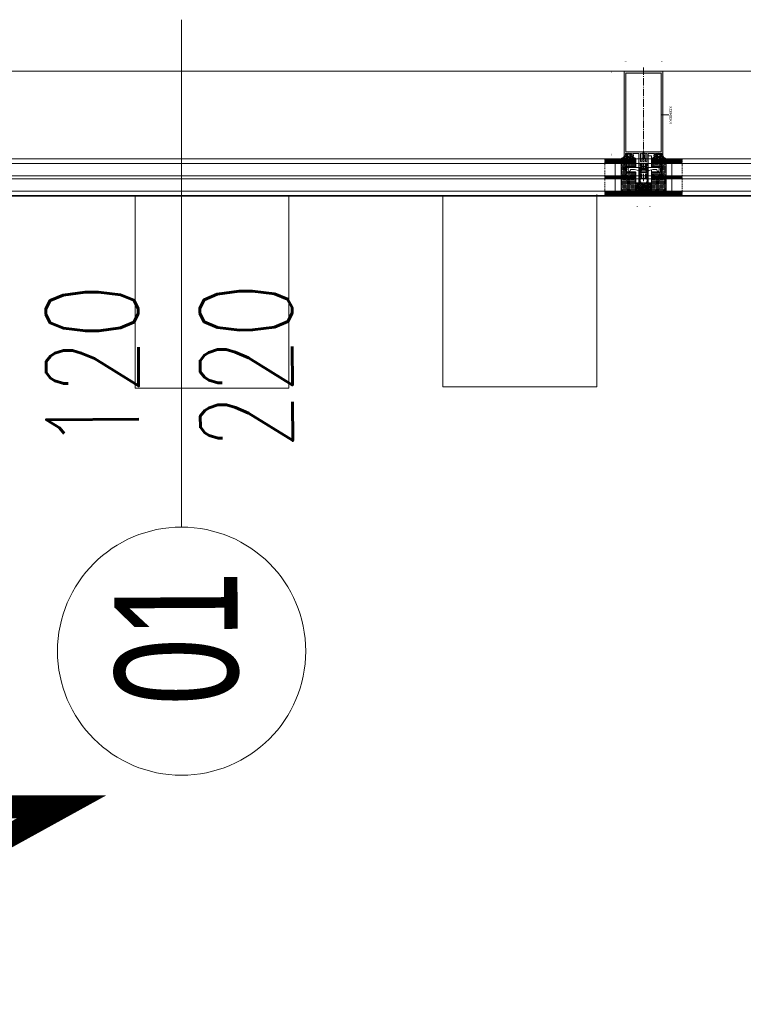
# Model space of a CAD drawing. Header units: inches. Extents: x 0 to 111471, y -105323 to 11070.
# Tile 179 of 256: x 44770 to 44864, y -27976 to -27848. Entities that reach past the tile are written whole.
import ezdxf
from ezdxf.enums import TextEntityAlignment as Align

# ---------------------------------------------------------------- set-up
doc = ezdxf.new("R2010")
doc.units = ezdxf.units.IN
doc.header["$MEASUREMENT"] = 0
for name, pattern in [('DIVIDE', [5.3, 2, -1, 0.15, -1, 0.15, -1]), ('gen3', [6.25, 4.75, -1.5]), ('GEN7', [13.75, 9.75, -1.5, 1, -1.5])]:
    doc.linetypes.add(name, pattern=pattern)
for name, color, linetype, lineweight in [('888 drzwi i okna', 4, 'Continuous', 0), ('888 opisy', 3, 'Continuous', 0), ('888 projektowane elementy', 6, 'Continuous', 13), ('888 sciany istniejące', 2, 'Continuous', 35), ('888 widok', 8, 'Continuous', 0), ('888 wymiary', 1, 'Continuous', 0), ('888 zieleń', 3, 'Continuous', 9), ('MB-inne', 8, 'Continuous', 9), ('MB-kreskowanie', 8, 'Continuous', 5), ('MB-opisy', 120, 'Continuous', 9), ('MB-osie', 4, 'GEN7', 5), ('MB-profile', 7, 'Continuous', 9), ('MB-szyby', 4, 'Continuous', 9), ('MB-urwania', 1, 'DIVIDE', 5), ('MB-uszczelki_tworzywa', 8, 'Continuous', 9), ('MB-wymiary', 145, 'Continuous', 9), ('Wymiary', 85, 'Continuous', 18)]:
    doc.layers.add(name, color=color, linetype=linetype, lineweight=lineweight)
doc.styles.add('ARIALCE', font='arial.ttf', dxfattribs={"width": 0.8})
doc.styles.get("Standard").update_dxf_attribs({"font": 'arial.ttf'})
doc.styles.add('TS 100_opisy', font='romans.shx', dxfattribs={"width": 0.7, "height": 16})
doc.styles.add('TS 100_wymiary', font='romans.shx', dxfattribs={"width": 0.7, "height": 16})
doc.dimstyles.new('Dim Style 100', dxfattribs={"dimtxt": 16, "dimasz": 12, "dimexe": 12, "dimexo": 2, "dimgap": 10, "dimtad": 1, "dimdec": 0, "dimzin": 9, "dimtxsty": 'TS 100_wymiary', "dimblk": 'ARCHTICK', "dimcen": 2.5, "dimdle": 12, "dimclrd": 256, "dimclrt": 2, "dimadec": 0, "dimazin": 2, "dimtfac": 1, "dimtdec": 0, "dimtix": 1, "dimtmove": 2, "dimatfit": 3, "dimfxl": 0, "dimlwd": -1, "dimarcsym": 0})
doc.dimstyles.new('MB_KDA_2.5', dxfattribs={"dimtxt": 2.5, "dimasz": 2.5, "dimexe": 1, "dimexo": 1, "dimgap": 1, "dimtad": 1, "dimdec": 1, "dimdsep": 46, "dimtxsty": 'Standard', "dimcen": 0, "dimclrd": 256, "dimclre": 256, "dimclrt": 2, "dimadec": 0, "dimazin": 2, "dimtp": 0.1, "dimtm": 0.1, "dimtfac": 0.71, "dimtdec": 1, "dimtmove": 0, "dimatfit": 3, "dimfxl": 0, "dimtzin": 0, "dimlwd": -1, "dimlwe": -1, "dimarcsym": 0})
pattern_1 = [(315, (-204.003, -193.6241), (1.3470384, -3e-16), [0.9525, -0.9525])]
pattern_2 = [(0.033944, (-4153.1781, -852.2568), (0.23784281, 0.47639099), [0, -0.47625])]
pattern_3 = [(45, (-204.003, 93.6241), (1.3470384, -2e-16), [0.9525, -0.9525])]

# ---------------------------------------------------------------- blocks, each defined once
blk = doc.blocks.new('K430492X')
at = {"layer": 'MB-kreskowanie'}
h = blk.add_hatch(color=0, dxfattribs=at)
h.paths.add_polyline_path([(-109.2, 25), (-109.5, 24.7), (-109.5, 22.5), (-109, 22), (-108.5, 22), (-108.5, 23.5), (-106.5, 23.5), (-106.5, 19.7), (-106.3, 19.5), (-106.5, 19.2), (-106.5, 15.5), (-108.5, 15.5), (-108.5, 17), (-109, 17), (-109.5, 16.5), (-109.5, 13), (-108.5, 13), (-108.5, 14), (-106.5, 14), (-106.5, 6.5), (-107, 6), (-124.2, 6), (-124.5, 5.7), (-124.5, 4), (-124, 3.5), (-123, 3.5), (-123, 4.5), (-121, 4.5), (-120.5, 4), (-120.5, 2.7), (-118.9, 0), (-120.5, -2.8), (-120.5, -4), (-121, -4.5), (-123, -4.5), (-123, -3.5), (-124, -3.5), (-124.5, -4), (-124.5, -5.7), (-124.2, -6), (-107, -6), (-106.5, -6.5), (-106.5, -14), (-108.5, -14), (-108.5, -13), (-109.5, -13), (-109.5, -16.5), (-109, -17), (-108.5, -17), (-108.5, -15.5), (-106.5, -15.5), (-106.5, -19.2), (-106.3, -19.5), (-106.5, -19.7), (-106.5, -23.5), (-108.5, -23.5), (-108.5, -22), (-109, -22), (-109.5, -22.5), (-109.5, -24.7), (-109.2, -25), (-0.5, -25, 0.413925), (0, -24.5), (0, 24.5, 0.413925), (-0.5, 25)])
h.paths.add_polyline_path([(-3, 22.9), (-2.5, 22.4), (-2.5, -22.4), (-3, -22.9), (-104, -22.9), (-104.5, -22.4), (-104.5, 22.4), (-104, 22.9)], flags=16)
h.paths.add_polyline_path([(-106.4, 3.6), (-105.5, 0), (-106.4, -3.6), (-106.9, -4), (-116.9, -4), (-117.3, -3.2), (-115.9, -0.8), (-115.9, 0.8), (-117.3, 3.2), (-116.9, 4), (-106.9, 4)], flags=16)
at = {"layer": 'MB-profile'}
blk.add_lwpolyline([(-0.5, -25), (-109.2, -25), (-109.5, -24.7), (-109.5, -22.5), (-109, -22), (-108.5, -22), (-108.5, -23.5), (-106.5, -23.5), (-106.5, -19.7), (-106.3, -19.5), (-106.5, -19.2), (-106.5, -15.5), (-108.5, -15.5), (-108.5, -17), (-109, -17), (-109.5, -16.5), (-109.5, -13), (-108.5, -13), (-108.5, -14), (-106.5, -14), (-106.5, -6.5), (-107, -6), (-124.2, -6), (-124.5, -5.7), (-124.5, -4), (-124, -3.5), (-123, -3.5), (-123, -4.5), (-121, -4.5), (-120.5, -4), (-120.5, -2.8), (-118.9, 0), (-120.5, 2.7), (-120.5, 4), (-121, 4.5), (-123, 4.5), (-123, 3.5), (-124, 3.5), (-124.5, 4), (-124.5, 5.7), (-124.2, 6), (-107, 6), (-106.5, 6.5), (-106.5, 14), (-108.5, 14), (-108.5, 13), (-109.5, 13), (-109.5, 16.5), (-109, 17), (-108.5, 17), (-108.5, 15.5), (-106.5, 15.5), (-106.5, 19.2), (-106.3, 19.5), (-106.5, 19.7), (-106.5, 23.5), (-108.5, 23.5), (-108.5, 22), (-109, 22), (-109.5, 22.5), (-109.5, 24.7), (-109.2, 25), (-0.5, 25, -0.414502), (0, 24.5), (0, -24.5, -0.414502)], format="xyb", close=True, dxfattribs=at)
for points in [[(-3, -22.9), (-104, -22.9), (-104.5, -22.4), (-104.5, 22.4), (-104, 22.9), (-3, 22.9), (-2.5, 22.4), (-2.5, -22.4)], [(-106.4, -3.6), (-106.9, -4), (-116.9, -4), (-117.3, -3.2), (-115.9, -0.8), (-115.9, 0.8), (-117.3, 3.2), (-116.9, 4), (-106.9, 4), (-106.4, 3.6), (-105.5, 0)]]:
    blk.add_lwpolyline(points, close=True, dxfattribs=at)
blk = doc.blocks.new('*D597')
at = {"layer": 'Defpoints', "color": 0, "ltscale": 0.01}
for p in [(52, -74.7), (161.5, -74.5), (52, -92)]:
    blk.add_point(p, dxfattribs=at)
at = {"layer": 'MB-wymiary'}
for p, q in [((52, -75.7), (52, -93)), ((161.5, -75.5), (161.5, -93)), ((159, -92), (54.5, -92))]:
    blk.add_line(p, q, dxfattribs=at)
at = {"layer": 'MB-wymiary', "ltscale": 0.01}
for points in [[(54.5, -91.6), (54.5, -92.4), (52, -92)], [(159, -92.4), (159, -91.6), (161.5, -92)]]:
    blk.add_solid(points, dxfattribs=at)
at = {"layer": 'MB-wymiary', "color": 2, "ltscale": 0.01, "insert": (106.8, -89.7), "char_height": 2.5, "attachment_point": 5}
blk.add_mtext('110', dxfattribs=at)
blk = doc.blocks.new('*D598')
at = {"layer": 'Defpoints', "color": 0, "ltscale": 0.01}
for p in [(147.1, -25), (173.9, -25), (147.1, -75)]:
    blk.add_point(p, dxfattribs=at)
at = {"layer": 'MB-wymiary'}
for p, q in [((148.1, -25), (174.9, -25)), ((173.9, -72.5), (173.9, -27.5)), ((148.1, -75), (174.9, -75))]:
    blk.add_line(p, q, dxfattribs=at)
at = {"layer": 'MB-wymiary', "ltscale": 0.01}
for points in [[(174.3, -27.5), (173.5, -27.5), (173.9, -25)], [(173.5, -72.5), (174.3, -72.5), (173.9, -75)]]:
    blk.add_solid(points, dxfattribs=at)
at = {"layer": 'MB-wymiary', "color": 2, "ltscale": 0.01, "insert": (171.7, -50), "char_height": 2.5, "attachment_point": 5, "rotation": 90}
blk.add_mtext('50', dxfattribs=at)
blk = doc.blocks.new('120900')
at = {"layer": 'MB-kreskowanie'}
h = blk.add_hatch(dxfattribs=at)
h.set_pattern_fill('DOTS', color=256, scale=0.3, angle=90.0339, style=0)
h.set_pattern_definition([(90.033944, (778.75693, -4206.1781), (-0.47639099, 0.23784281), [0, -0.47625])])
h.paths.add_polyline_path([(-6.2, 1.7, -0.244698), (-6, 1.8), (-5.6, 1.8, -0.117863), (-5.4, 1.8, 0.255673), (-2.6, 1.8, -0.117863), (-2.4, 1.8), (-2, 1.8, -0.244698), (-1.8, 1.7), (-1, 0.6, -0.520567), (-1.1, 0.3), (-1.5, 0.2), (-1.5, -1), (-2.5, -1), (-2.5, 0.7, 0.496188), (-2.8, 0.9, -0.136548), (-5.2, 0.9, 0.502247), (-5.5, 0.7), (-5.5, -1), (-6.5, -1), (-6.5, 0.2), (-6.9, 0.3, -0.520567), (-7, 0.6)])
h.paths.add_polyline_path([(-9.5, -1.3, -0.414214), (-9.2, -1), (-7.3, -1, -0.267949), (-7.1, -1.2, 0.767327), (-6.5, -1), (-5.5, -1), (-5.5, -1.3, 0.414214), (-5.3, -1.5), (-2.7, -1.5, 0.414214), (-2.5, -1.3), (-2.5, -1), (-1.5, -1, 0.767327), (-0.9, -1.2, -0.267949), (-0.7, -1), (1.2, -1, -0.414214), (1.5, -1.3, 0.218991), (4.8, -4.2, -0.885567), (4.5, -5, -0.160479), (1, -3.3, 0.21435), (0.2, -3), (-1.4, -3, 0.674934), (-1.6, -3.5, 0.163474), (0.2, -4.4, -1), (0.2, -5, -0.19206), (-3.5, -3.2, 0.293178), (-4, -3, 0.293178), (-4.5, -3.2, -0.19206), (-8.2, -5, -1), (-8.2, -4.4, 0.163474), (-6.4, -3.5, 0.674934), (-6.6, -3), (-8.2, -3, 0.214349), (-9, -3.3, -0.160479), (-12.5, -5, -0.885567), (-12.8, -4.2, 0.226961)])
at = {"layer": 'MB-uszczelki_tworzywa'}
for points in [[(1.5, -1.3, 0.218991), (4.8, -4.2, -0.885567), (4.5, -5, -0.160479), (1, -3.3, 0.21435), (0.2, -3), (-1.4, -3, 0.677436), (-1.6, -3.5, 0.163474), (0.2, -4.4, -1), (0.2, -5, -0.19206), (-3.5, -3.2, 0.293178), (-4, -3, 0.293178), (-4.5, -3.2, -0.19206), (-8.2, -5, -1), (-8.2, -4.4, 0.163474), (-6.4, -3.5, 0.677436), (-6.6, -3), (-8.2, -3, 0.21435), (-9, -3.3, -0.160479), (-12.5, -5, -0.885567), (-12.8, -4.2, 0.226961), (-9.5, -1.3, -0.414214), (-9.2, -1), (-7.3, -1, -0.267949), (-7.1, -1.2, 0.767327), (-6.5, -1), (-6.5, 0.2), (-6.9, 0.3, -0.520567), (-7, 0.6), (-6.2, 1.7, -0.244698), (-6, 1.8), (-5.6, 1.8, -0.117863), (-5.4, 1.8, 0.255673), (-2.6, 1.8, -0.117863), (-2.4, 1.8), (-2, 1.8, -0.244698), (-1.8, 1.7), (-1, 0.6, -0.520567), (-1.1, 0.3), (-1.5, 0.2), (-1.5, -1, 0.767327), (-0.9, -1.2, -0.267949), (-0.7, -1), (1.2, -1, -0.414214)], [(-2.5, -1.3), (-2.5, 0.7, 0.490314), (-2.7, 0.9, -0.137178), (-5.2, 0.9, 0.490314), (-5.5, 0.7), (-5.5, -1.3, 0.414214), (-5.3, -1.5), (-2.7, -1.5, 0.414214)]]:
    blk.add_lwpolyline(points, format="xyb", close=True, dxfattribs=at)
blk = doc.blocks.new('*D599')
at = {"layer": 'Defpoints', "color": 0, "ltscale": 0.01}
for p in [(2.1, -40), (-13.3, -60), (2, -60)]:
    blk.add_point(p, dxfattribs=at)
at = {"layer": 'MB-wymiary'}
for p, q in [((1.1, -40), (-14.3, -40)), ((-13.3, -42.5), (-13.3, -57.5)), ((1, -60), (-14.3, -60))]:
    blk.add_line(p, q, dxfattribs=at)
at = {"layer": 'MB-wymiary', "ltscale": 0.01}
for points in [[(-12.9, -42.5), (-13.8, -42.5), (-13.3, -40)], [(-13.8, -57.5), (-12.9, -57.5), (-13.3, -60)]]:
    blk.add_solid(points, dxfattribs=at)
at = {"layer": 'MB-wymiary', "color": 2, "ltscale": 0.01, "insert": (-15.6, -50), "char_height": 2.5, "attachment_point": 5, "rotation": 90}
blk.add_mtext('20', dxfattribs=at)
blk = doc.blocks.new('_ArchTick')
at = {"layer": 'Wymiary', "color": 0, "const_width": 0.15}
blk.add_lwpolyline([(-0.5, -0.5), (0.5, 0.5)], dxfattribs=at)
blk = doc.blocks.new('*D705')
at = {"layer": '888 wymiary', "color": 0, "lineweight": -2, "ltscale": 0.01}
for p, q in [((44730.71, -28131.52), (44730.71, -28163.52)), ((44850.71, -28131.52), (44850.71, -28163.52))]:
    blk.add_line(p, q, dxfattribs=at)
at = {"layer": '888 wymiary', "ltscale": 0.01}
blk.add_line((44718.71, -28151.52), (44862.71, -28151.52), dxfattribs=at)
at = {"layer": 'Defpoints', "color": 0}
for p in [(44730.71, -27864.86), (44850.71, -27864.86), (44850.71, -28151.52)]:
    blk.add_point(p, dxfattribs=at)
at = {"layer": '888 wymiary', "linetype": 'ByBlock', "xscale": 12, "yscale": 12, "zscale": 12, "rotation": 180}
blk.add_blockref('_ArchTick', (44730.71, -28151.52), dxfattribs=at)
at = {"layer": '888 wymiary', "linetype": 'ByBlock', "xscale": 12, "yscale": 12, "zscale": 12}
blk.add_blockref('_ArchTick', (44850.71, -28151.52), dxfattribs=at)
at = {"layer": '888 wymiary', "color": 2, "ltscale": 0.01, "insert": (44790.71, -28133.52), "char_height": 16, "attachment_point": 5, "style": 'TS 100_wymiary'}
blk.add_mtext('120', dxfattribs=at)
blk = doc.blocks.new('*D706')
at = {"layer": '888 wymiary', "color": 0, "lineweight": -2, "ltscale": 0.01}
for p, q in [((44850.71, -28131.52), (44850.71, -28163.52)), ((44970.71, -28131.52), (44970.71, -28163.52))]:
    blk.add_line(p, q, dxfattribs=at)
at = {"layer": '888 wymiary', "ltscale": 0.01}
blk.add_line((44838.71, -28151.52), (44982.71, -28151.52), dxfattribs=at)
at = {"layer": 'Defpoints', "color": 0}
for p in [(44850.71, -27864.86), (44970.71, -27864.86), (44970.71, -28151.52)]:
    blk.add_point(p, dxfattribs=at)
at = {"layer": '888 wymiary', "linetype": 'ByBlock', "xscale": 12, "yscale": 12, "zscale": 12, "rotation": 180}
blk.add_blockref('_ArchTick', (44850.71, -28151.52), dxfattribs=at)
at = {"layer": '888 wymiary', "linetype": 'ByBlock', "xscale": 12, "yscale": 12, "zscale": 12}
blk.add_blockref('_ArchTick', (44970.71, -28151.52), dxfattribs=at)
at = {"layer": '888 wymiary', "color": 2, "ltscale": 0.01, "insert": (44910.71, -28133.52), "char_height": 16, "attachment_point": 5, "style": 'TS 100_wymiary'}
blk.add_mtext('120', dxfattribs=at)
blk = doc.blocks.new('*D708')
at = {"layer": '888 wymiary', "color": 0, "lineweight": -2, "ltscale": 0.01}
for p, q in [((43418.64, -28259.85), (43418.64, -28291.85)), ((45099.62, -28259.85), (45099.62, -28291.85))]:
    blk.add_line(p, q, dxfattribs=at)
at = {"layer": '888 wymiary', "ltscale": 0.01}
blk.add_line((43406.64, -28279.85), (45111.62, -28279.85), dxfattribs=at)
at = {"layer": 'Defpoints', "color": 0}
for p in [(43418.64, -27872.28), (45099.62, -27871.92), (45099.62, -28279.85)]:
    blk.add_point(p, dxfattribs=at)
at = {"layer": '888 wymiary', "linetype": 'ByBlock', "xscale": 12, "yscale": 12, "zscale": 12, "rotation": 180}
blk.add_blockref('_ArchTick', (43418.64, -28279.85), dxfattribs=at)
at = {"layer": '888 wymiary', "linetype": 'ByBlock', "xscale": 12, "yscale": 12, "zscale": 12}
blk.add_blockref('_ArchTick', (45099.62, -28279.85), dxfattribs=at)
at = {"layer": '888 wymiary', "color": 2, "ltscale": 0.01, "insert": (44259.13, -28261.85), "char_height": 16, "attachment_point": 5, "style": 'TS 100_wymiary'}
blk.add_mtext('1681', dxfattribs=at)
blk = doc.blocks.new('*D802')
at = {"layer": '888 wymiary', "color": 0, "lineweight": -2, "ltscale": 0.01}
for p, q in [((44864.62, -28220.23), (44864.62, -28252.23)), ((44884.62, -28220.23), (44884.62, -28252.23))]:
    blk.add_line(p, q, dxfattribs=at)
at = {"layer": '888 wymiary', "ltscale": 0.01}
blk.add_line((44896.62, -28240.23), (44852.62, -28240.23), dxfattribs=at)
at = {"layer": 'Defpoints', "color": 0}
for p in [(44864.62, -27871.92), (44884.62, -27871.92), (44864.62, -28240.23)]:
    blk.add_point(p, dxfattribs=at)
at = {"layer": '888 wymiary', "linetype": 'ByBlock', "xscale": 12, "yscale": 12, "zscale": 12, "rotation": 180}
blk.add_blockref('_ArchTick', (44864.62, -28240.23), dxfattribs=at)
at = {"layer": '888 wymiary', "linetype": 'ByBlock', "xscale": 12, "yscale": 12, "zscale": 12}
blk.add_blockref('_ArchTick', (44884.62, -28240.23), dxfattribs=at)
at = {"layer": '888 wymiary', "color": 2, "ltscale": 0.01, "insert": (44876.1, -28222.23), "char_height": 16, "attachment_point": 5, "style": 'TS 100_wymiary'}
blk.add_mtext('20', dxfattribs=at)
blk = doc.blocks.new('*D803')
at = {"layer": '888 wymiary', "color": 0, "lineweight": -2, "ltscale": 0.01}
for p, q in [((44844.62, -28220.23), (44844.62, -28252.23)), ((44864.62, -28220.23), (44864.62, -28252.23))]:
    blk.add_line(p, q, dxfattribs=at)
at = {"layer": '888 wymiary', "ltscale": 0.01}
blk.add_line((44876.62, -28240.23), (44832.62, -28240.23), dxfattribs=at)
at = {"layer": 'Defpoints', "color": 0}
for p in [(44844.62, -27871.92), (44864.62, -27871.92), (44844.62, -28240.23)]:
    blk.add_point(p, dxfattribs=at)
at = {"layer": '888 wymiary', "linetype": 'ByBlock', "xscale": 12, "yscale": 12, "zscale": 12, "rotation": 180}
blk.add_blockref('_ArchTick', (44844.62, -28240.23), dxfattribs=at)
at = {"layer": '888 wymiary', "linetype": 'ByBlock', "xscale": 12, "yscale": 12, "zscale": 12}
blk.add_blockref('_ArchTick', (44864.62, -28240.23), dxfattribs=at)
at = {"layer": '888 wymiary', "color": 2, "ltscale": 0.01, "insert": (44855.82, -28222.23), "char_height": 16, "attachment_point": 5, "style": 'TS 100_wymiary'}
blk.add_mtext('20', dxfattribs=at)
blk = doc.blocks.new('*D804')
at = {"layer": '888 wymiary', "color": 0, "lineweight": -2, "ltscale": 0.01}
for p, q in [((44824.62, -28220.23), (44824.62, -28252.23)), ((44844.62, -28220.23), (44844.62, -28252.23))]:
    blk.add_line(p, q, dxfattribs=at)
at = {"layer": '888 wymiary', "ltscale": 0.01}
blk.add_line((44856.62, -28240.23), (44812.62, -28240.23), dxfattribs=at)
at = {"layer": 'Defpoints', "color": 0}
for p in [(44824.62, -27871.92), (44844.62, -27871.92), (44824.62, -28240.23)]:
    blk.add_point(p, dxfattribs=at)
at = {"layer": '888 wymiary', "linetype": 'ByBlock', "xscale": 12, "yscale": 12, "zscale": 12, "rotation": 180}
blk.add_blockref('_ArchTick', (44824.62, -28240.23), dxfattribs=at)
at = {"layer": '888 wymiary', "linetype": 'ByBlock', "xscale": 12, "yscale": 12, "zscale": 12}
blk.add_blockref('_ArchTick', (44844.62, -28240.23), dxfattribs=at)
at = {"layer": '888 wymiary', "color": 2, "ltscale": 0.01, "insert": (44836.08, -28222.23), "char_height": 16, "attachment_point": 5, "style": 'TS 100_wymiary'}
blk.add_mtext('20', dxfattribs=at)
blk = doc.blocks.new('*D805')
at = {"layer": '888 wymiary', "color": 0, "lineweight": -2, "ltscale": 0.01}
for p, q in [((44804.62, -28220.23), (44804.62, -28252.23)), ((44824.62, -28220.23), (44824.62, -28252.23))]:
    blk.add_line(p, q, dxfattribs=at)
at = {"layer": '888 wymiary', "ltscale": 0.01}
blk.add_line((44836.62, -28240.23), (44792.62, -28240.23), dxfattribs=at)
at = {"layer": 'Defpoints', "color": 0}
for p in [(44804.62, -27871.92), (44824.62, -27871.92), (44804.62, -28240.23)]:
    blk.add_point(p, dxfattribs=at)
at = {"layer": '888 wymiary', "linetype": 'ByBlock', "xscale": 12, "yscale": 12, "zscale": 12, "rotation": 180}
blk.add_blockref('_ArchTick', (44804.62, -28240.23), dxfattribs=at)
at = {"layer": '888 wymiary', "linetype": 'ByBlock', "xscale": 12, "yscale": 12, "zscale": 12}
blk.add_blockref('_ArchTick', (44824.62, -28240.23), dxfattribs=at)
at = {"layer": '888 wymiary', "color": 2, "ltscale": 0.01, "insert": (44816.31, -28222.23), "char_height": 16, "attachment_point": 5, "style": 'TS 100_wymiary'}
blk.add_mtext('20', dxfattribs=at)
blk = doc.blocks.new('*D806')
at = {"layer": '888 wymiary', "color": 0, "lineweight": -2, "ltscale": 0.01}
for p, q in [((44784.62, -28220.23), (44784.62, -28252.23)), ((44804.62, -28220.23), (44804.62, -28252.23))]:
    blk.add_line(p, q, dxfattribs=at)
at = {"layer": '888 wymiary', "ltscale": 0.01}
for p, q in [((44816.62, -28240.23), (44772.62, -28240.23)), ((44784.62, -28240.23), (44772.62, -28240.23)), ((44804.62, -28240.23), (44816.62, -28240.23))]:
    blk.add_line(p, q, dxfattribs=at)
at = {"layer": 'Defpoints', "color": 0}
for p in [(44784.62, -27870.57), (44804.62, -27871.92), (44784.62, -28240.23)]:
    blk.add_point(p, dxfattribs=at)
at = {"layer": '888 wymiary', "linetype": 'ByBlock', "xscale": 12, "yscale": 12, "zscale": 12}
blk.add_blockref('_ArchTick', (44784.62, -28240.23), dxfattribs=at)
at = {"layer": '888 wymiary', "linetype": 'ByBlock', "xscale": 12, "yscale": 12, "zscale": 12, "rotation": 180}
blk.add_blockref('_ArchTick', (44804.62, -28240.23), dxfattribs=at)
at = {"layer": '888 wymiary', "color": 2, "ltscale": 0.01, "insert": (44795.85, -28222.23), "char_height": 16, "attachment_point": 5, "style": 'TS 100_wymiary'}
blk.add_mtext('20', dxfattribs=at)
blk = doc.blocks.new('*D807')
at = {"layer": '888 wymiary', "color": 0, "lineweight": -2, "ltscale": 0.01}
for p, q in [((44744.62, -28220.23), (44744.62, -28252.23)), ((44784.62, -28220.23), (44784.62, -28252.23))]:
    blk.add_line(p, q, dxfattribs=at)
at = {"layer": '888 wymiary', "ltscale": 0.01}
blk.add_line((44796.62, -28240.23), (44732.62, -28240.23), dxfattribs=at)
at = {"layer": 'Defpoints', "color": 0}
for p in [(44784.62, -27870.57), (44744.62, -27871.92), (44744.62, -28240.23)]:
    blk.add_point(p, dxfattribs=at)
at = {"layer": '888 wymiary', "linetype": 'ByBlock', "xscale": 12, "yscale": 12, "zscale": 12, "rotation": 180}
blk.add_blockref('_ArchTick', (44744.62, -28240.23), dxfattribs=at)
at = {"layer": '888 wymiary', "linetype": 'ByBlock', "xscale": 12, "yscale": 12, "zscale": 12}
blk.add_blockref('_ArchTick', (44784.62, -28240.23), dxfattribs=at)
at = {"layer": '888 wymiary', "color": 2, "ltscale": 0.01, "insert": (44764.62, -28222.23), "char_height": 16, "attachment_point": 5, "style": 'TS 100_wymiary'}
blk.add_mtext('40', dxfattribs=at)
blk = doc.blocks.new('G$C0AADE25E')
at = {"layer": 'MB-kreskowanie'}
h = blk.add_hatch(dxfattribs=at)
h.set_pattern_fill('DASH', color=256, scale=0.3, angle=315, style=0)
h.set_pattern_definition([(135, (-89.4117, -467.5632), (-3e-17, 1.3470384), [0.9525, -0.9525])])
h.paths.add_polyline_path([(22, -20.8), (6, -20.8), (6, -40), (22, -40)])
h = blk.add_hatch(dxfattribs=at)
h.set_pattern_fill('DASH', color=256, scale=0.3, angle=315, style=0)
h.set_pattern_definition(pattern_1)
h.paths.add_polyline_path([(26, -20.8), (26, -26.8), (42, -26.8), (42, -20.8)])
h = blk.add_hatch(dxfattribs=at)
h.set_pattern_fill('DOTS', color=256, scale=0.3, angle=0.0339, style=0)
h.set_pattern_definition(pattern_2)
h.paths.add_polyline_path([(54.7, -32.7, 0.244698), (54.8, -32.5), (54.8, -32.1, 0.117863), (54.8, -31.9, -0.255673), (54.8, -29.1, 0.117863), (54.8, -28.9), (54.8, -28.5, 0.244698), (54.7, -28.3), (53.6, -27.5, 0.520567), (53.3, -27.6), (53.2, -28), (52, -28), (52, -29), (53.7, -29, -0.496188), (53.9, -29.3, 0.136548), (53.9, -31.7, -0.502247), (53.7, -32), (52, -32), (52, -33), (53.2, -33), (53.3, -33.4, 0.520567), (53.6, -33.5)])
h.paths.add_polyline_path([(51.7, -36, 0.414214), (52, -35.7), (52, -33.8, 0.267949), (51.8, -33.6, -0.767327), (52, -33), (52, -32), (51.7, -32, -0.414214), (51.5, -31.8), (51.5, -29.2, -0.414214), (51.7, -29), (52, -29), (52, -28, -0.767327), (51.8, -27.4, 0.267949), (52, -27.2), (52, -25.3, 0.414214), (51.7, -25, -0.218991), (48.8, -21.7, 0.885567), (48, -22, 0.160479), (49.7, -25.5, -0.21435), (50, -26.3), (50, -27.9, -0.674934), (49.5, -28.1, -0.163474), (48.6, -26.3, 1), (48, -26.3, 0.19206), (49.8, -30, -0.293178), (50, -30.5, -0.293178), (49.8, -31, 0.19206), (48, -34.7, 1), (48.6, -34.7, -0.163474), (49.5, -32.9, -0.674934), (50, -33.1), (50, -34.7, -0.214349), (49.7, -35.5, 0.160479), (48, -39, 0.885567), (48.8, -39.3, -0.226961)])
h = blk.add_hatch(dxfattribs=at)
h.set_pattern_fill('DASH', color=256, scale=0.3, angle=315, style=0)
h.set_pattern_definition(pattern_1)
h.paths.add_polyline_path([(38.2, -40), (40, -40), (42, -40), (42, -26.8), (36.2, -26.8, -0.414214), (38.2, -28.8)])
h.paths.add_polyline_path([(26, -40), (29.8, -40), (29.8, -28.8, -0.414214), (31.8, -26.8), (26, -26.8)])
h = blk.add_hatch(dxfattribs=at)
h.set_pattern_fill('HEX', color=256, scale=0.2, angle=135, style=0)
h.set_pattern_definition([(135, (-103.4117, 367.5632), (-0.7777128, -0.7777128), [0.635, -1.27]), (255, (-103.4117, 367.5632), (1.0623755, -0.2846626), [0.635, -1.27]), (195, (-103.8607, 368.0122), (0.2846626, -1.0623755), [0.635, -1.27])])
h.paths.add_polyline_path([(7, -60), (17, -60), (17, -40), (7, -40)])
h = blk.add_hatch(dxfattribs=at)
h.set_pattern_fill('_U', color=256, angle=315, style=0, double=1, pattern_type=0)
h.set_pattern_definition([(315, (-2146.2895, 2427.8375), (0.70710678, 0.70710678), []), (45, (-2146.2895, 2427.8375), (-0.70710678, 0.70710678), [])])
h.paths.add_polyline_path([(23.5, -52.6), (23.2, -52.3), (23.2, -47.7), (23.5, -47.4), (25, -47.4), (28.4, -47.4), (28.4, -46.8), (28.2, -46.4), (27.4, -45.9), (26.9, -46.7), (25, -46.7), (23.5, -46.7), (23.2, -46.1), (23.2, -45.7), (23.4, -45.4), (25, -45), (25, -44), (17, -44), (17, -46), (17.5, -46.5), (18.4, -46.5), (18.4, -45.5), (21.3, -45.5), (22.2, -46.5), (22.2, -49.1), (22.7, -50), (22.2, -50.9), (22.2, -53.5), (21.3, -54.5), (18.4, -54.5), (18.4, -53.5), (17.5, -53.5), (17, -54), (17, -56), (25, -56), (25, -55), (23.4, -54.6), (23.2, -54.3), (23.2, -53.8), (23.5, -53.3), (25, -53.3), (26.9, -53.3), (27.4, -54), (28.2, -53.6), (28.4, -53.2), (28.4, -52.5), (25, -52.6)])
h = blk.add_hatch(dxfattribs=at)
h.set_pattern_fill('_U', color=256, angle=315, style=0, double=1, pattern_type=0)
h.set_pattern_definition([(315, (-2134.2895, 2427.8375), (0.70710678, 0.70710678), []), (45, (-2134.2895, 2427.8375), (-0.70710678, 0.70710678), [])])
h.paths.add_polyline_path([(35.5, -52.6), (35.2, -52.3), (35.2, -47.7), (35.5, -47.4), (37, -47.4), (40.4, -47.4), (40.4, -46.8), (40.2, -46.4), (39.4, -45.9), (38.9, -46.7), (37, -46.7), (35.5, -46.7), (35.2, -46.1), (35.2, -45.7), (35.4, -45.4), (37, -45), (37, -44), (25, -44), (25, -46), (25.5, -46.5), (26.4, -46.5), (26.4, -45.5), (33.3, -45.5), (34.2, -46.5), (34.2, -49.1), (34.7, -50), (34.2, -50.9), (34.2, -53.5), (33.3, -54.5), (26.4, -54.5), (26.4, -53.5), (25.5, -53.5), (25, -54), (25, -56), (37, -56), (37, -55), (35.4, -54.6), (35.2, -54.3), (35.2, -53.8), (35.5, -53.3), (37, -53.3), (38.9, -53.3), (39.4, -54), (40.2, -53.6), (40.4, -53.2), (40.4, -52.5), (37, -52.6)])
h = blk.add_hatch(dxfattribs=at)
h.set_pattern_fill('DASH', color=256, scale=0.3, angle=225, style=0)
h.set_pattern_definition([(225, (-89.4117, 367.5632), (-6e-16, -1.3470384), [0.9525, -0.9525])])
h.paths.add_polyline_path([(6, -60), (6, -79.2), (22, -79.2), (22, -60)])
h = blk.add_hatch(dxfattribs=at)
h.set_pattern_fill('DASH', color=256, scale=0.3, angle=225, style=0)
h.set_pattern_definition(pattern_3)
h.paths.add_polyline_path([(38.2, -71.2, -0.414214), (36.2, -73.2), (42, -73.2), (42, -60), (40, -60), (38.2, -60)])
h.paths.add_polyline_path([(26, -73.2), (31.8, -73.2, -0.414214), (29.8, -71.2), (29.8, -60), (26, -60)])
h = blk.add_hatch(dxfattribs=at)
h.set_pattern_fill('DOTS', color=256, scale=0.3, angle=0.0339, style=0)
h.set_pattern_definition(pattern_2)
h.paths.add_polyline_path([(54.7, -67.3, -0.244698), (54.8, -67.5), (54.8, -67.9, -0.117863), (54.8, -68.1, 0.255673), (54.8, -70.9, -0.117863), (54.8, -71.1), (54.8, -71.5, -0.244698), (54.7, -71.7), (53.6, -72.5, -0.520567), (53.3, -72.4), (53.2, -72), (52, -72), (52, -71), (53.7, -71, 0.496188), (53.9, -70.7, -0.136548), (53.9, -68.3, 0.502247), (53.7, -68), (52, -68), (52, -67), (53.2, -67), (53.3, -66.6, -0.520567), (53.6, -66.5)])
h.paths.add_polyline_path([(51.7, -64, -0.414214), (52, -64.3), (52, -66.2, -0.267949), (51.8, -66.4, 0.767327), (52, -67), (52, -68), (51.7, -68, 0.414214), (51.5, -68.2), (51.5, -70.8, 0.414214), (51.7, -71), (52, -71), (52, -72, 0.767327), (51.8, -72.6, -0.267949), (52, -72.8), (52, -74.7, -0.414214), (51.7, -75, 0.218991), (48.8, -78.3, -0.885567), (48, -78, -0.160479), (49.7, -74.5, 0.21435), (50, -73.7), (50, -72.1, 0.674934), (49.5, -71.9, 0.163474), (48.6, -73.7, -1), (48, -73.7, -0.19206), (49.8, -70, 0.293178), (50, -69.5, 0.293178), (49.8, -69, -0.19206), (48, -65.3, -1), (48.6, -65.3, 0.163474), (49.5, -67.1, 0.674934), (50, -66.9), (50, -65.3, 0.214349), (49.7, -64.5, -0.160479), (48, -61, -0.885567), (48.8, -60.7, 0.226961)])
h = blk.add_hatch(dxfattribs=at)
h.set_pattern_fill('DASH', color=256, scale=0.3, angle=225, style=0)
h.set_pattern_definition(pattern_3)
h.paths.add_polyline_path([(42, -79.2), (42, -73.2), (26, -73.2), (26, -79.2)])
at = {"layer": 'MB-inne'}
for p, q in [((30.5, -45.7), (30.5, -54.3)), ((31, -45.7), (31, -54.3)), ((33.3, -47.7), (31.4, -45.8)), ((33.2, -47.6), (33.2, -52.4)), ((33.3, -52.3), (31.4, -54.2))]:
    blk.add_line(p, q, dxfattribs=at)
at = {"layer": 'MB-inne', "linetype": 'Continuous'}
for p, q in [((35.5, -48.1), (37.5, -48.1)), ((37.5, -48.1), (38, -47.6)), ((37.5, -48.1), (41.5, -48.1)), ((37.5, -51.9), (37.5, -48.1)), ((38, -52.4), (38, -47.6)), ((38, -47.6), (41.2, -47.6)), ((44.7, -47.6), (48.6, -47.6)), ((45, -48.1), (49.1, -48.1)), ((48.6, -52.4), (48.6, -47.6)), ((49.1, -48.1), (48.6, -47.6)), ((49.1, -48.1), (54.5, -48.1)), ((49.1, -51.9), (49.1, -48.1)), ((49.1, -48.8), (54.1, -50.3)), ((55.5, -49.8), (54.5, -48.1)), ((55.5, -50.2), (54.5, -51.9)), ((55.5, -50.2), (54.9, -50.5)), ((55.5, -49.8), (55.5, -50.2)), ((35.5, -51.9), (37.5, -51.9)), ((37.5, -51.9), (38, -52.4)), ((37.5, -51.9), (41.5, -51.9)), ((38, -52.4), (41.2, -52.4)), ((44.7, -52.4), (48.6, -52.4)), ((45, -51.9), (49.1, -51.9)), ((49.1, -51.9), (48.6, -52.4)), ((49.1, -51.9), (54.5, -51.9))]:
    blk.add_line(p, q, dxfattribs=at)
at = {"layer": 'MB-inne', "linetype": 'gen3'}
for p in [(49.1, -48.3), (55.5, -50.2)]:
    blk.add_line(p, (54.3, -48.3), dxfattribs=at)
at = {"layer": 'MB-inne'}
for points in [[(31, -45.7), (31, -49.5, 0.198912)], [(35.6, -52.6, -0.132252), (35.5, -52.3), (35.5, -47.7, -0.132253), (35.6, -47.4)]]:
    blk.add_lwpolyline(points, format="xyb", dxfattribs=at)
at = {"layer": 'MB-inne', "linetype": 'Continuous', "extrusion": (-1.83691e-16, -2.22045e-16, -1)}
blk.add_arc((-54.7, -49), 1.46, 260, 294.7886, dxfattribs=at)
at = {"layer": 'MB-inne', "linetype": 'Continuous'}
blk.add_arc((56.2, -51.2), 1.83, 155.1869, 202.5202, dxfattribs=at)
at = {"layer": 'MB-kreskowanie'}
for p, q in [((1, 0), (1, -40)), ((2, 0), (2, -40)), ((3, 0), (3, -40)), ((4, 0), (4, -40)), ((5, 0), (5, -40)), ((23, 0), (23, -40)), ((24, 0), (24, -40)), ((25, 0), (25, -40)), ((43, 0), (43, -40)), ((44, 0), (44, -40)), ((45, 0), (45, -40)), ((46, 0), (46, -40)), ((47, 0), (47, -40)), ((1, -100), (1, -60)), ((2, -100), (2, -60)), ((3, -100), (3, -60)), ((4, -100), (4, -60)), ((5, -100), (5, -60)), ((23, -100), (23, -60)), ((24, -100), (24, -60)), ((25, -100), (25, -60)), ((43, -100), (43, -60)), ((44, -100), (44, -60)), ((45, -100), (45, -60)), ((46, -100), (46, -60)), ((47, -100), (47, -60))]:
    blk.add_line(p, q, dxfattribs=at)
for centre, start, end in [((-120.7, -50), 354.7949, 5.2051), ((-119.7, -50), 355.2692, 4.7308), ((-118.7, -50), 355.2692, 4.7308), ((-117.7, -50), 355.2692, 4.7308), ((-116.7, -50), 355.2692, 4.7308), ((-115.7, -50), 355.2692, 4.7308), ((-114.7, -50), 355.2692, 4.7308)]:
    blk.add_arc(centre, 121.2, start, end, dxfattribs=at)
at = {"layer": 'MB-osie'}
blk.add_line((166.3, -50), (17.8, -50), dxfattribs=at)
at = {"layer": 'MB-profile'}
for points in [[(106.2, -75), (52.3, -75), (52, -74.7), (52, -72.5), (52.5, -72), (53, -72), (53, -73.5), (55, -73.5), (55, -69.7), (55.3, -69.5), (55, -69.2), (55, -65.5), (53, -65.5), (53, -67), (52.5, -67), (52, -66.5), (52, -63), (53, -63), (53, -64), (55, -64), (55, -56.5), (54.5, -56), (37.3, -56), (37, -55.7), (37, -54), (37.5, -53.5), (38.5, -53.5), (38.5, -54.5), (40.5, -54.5), (41, -54), (41, -52.8), (42.6, -50), (41, -47.2), (41, -46), (40.5, -45.5), (38.5, -45.5), (38.5, -46.5), (37.5, -46.5), (37, -46), (37, -44.3), (37.3, -44), (54.5, -44), (55, -43.5), (55, -36), (53, -36), (53, -37), (52, -37), (52, -33.5), (52.5, -33), (53, -33), (53, -34.5), (55, -34.5), (55, -30.8), (55.3, -30.5), (55, -30.3), (55, -26.5), (53, -26.5), (53, -28), (52.5, -28), (52, -27.5), (52, -25.3), (52.3, -25), (106.2, -25)], [(106.2, -72.9), (57.5, -72.9), (57, -72.4), (57, -27.6), (57.5, -27.1), (106.2, -27.1)]]:
    blk.add_lwpolyline(points, dxfattribs=at)
for points in [[(30.5, -40), (30, -40, -0.414214), (29.8, -39.8), (29.8, -28.8, -0.414214), (31.8, -26.8), (36.2, -26.8, -0.414214), (38.2, -28.8), (38.2, -39.8, -0.414214), (38, -40), (37.5, -40, -0.414214), (37, -39.5), (37, -29, 0.414214), (36, -28), (34.4, -28, 0.198912), (34.2, -28.1), (34.1, -28.1, -0.414214), (33.9, -28.1), (33.8, -28.1, 0.198912), (33.6, -28), (32, -28, 0.414214), (31, -29), (31, -39.5, -0.414214)], [(35.5, -30, -0.414214), (37, -31.5), (37, -46.4), (37.1, -46.6), (37.4, -46.7), (37.5, -46.9), (37.5, -47), (37.3, -47.2), (36, -47.2), (35.5, -47.7), (35.5, -48.1), (35.5, -51.9), (35.5, -52.3), (36, -52.8), (37.3, -52.8), (37.5, -53), (37.5, -53.1), (37.4, -53.3), (37.1, -53.4), (37, -53.6), (37, -68.5, -0.414214), (35.5, -70), (33.5, -70, -1), (33.5, -67), (34, -67), (34.3, -66.7), (34.3, -62.2), (34.3, -61.8), (33.1, -56.8), (32.1, -56), (31.5, -56), (31, -55.5), (31, -50.5), (31.1, -50.3), (31.2, -50.2), (31.2, -49.8), (31.1, -49.7), (31, -49.5), (31, -44.5), (31.5, -44), (32.1, -44), (33.1, -43.2), (34.3, -38.2), (34.3, -37.8), (34.3, -33.3), (34, -33), (33.5, -33, -1), (33.5, -30)], [(30.5, -60), (30, -60, 0.414214), (29.8, -60.2), (29.8, -71.2, 0.414214), (31.8, -73.2), (36.2, -73.2, 0.414214), (38.2, -71.2), (38.2, -60.2, 0.414214), (38, -60), (37.5, -60, 0.414214), (37, -60.5), (37, -71, -0.414214), (36, -72), (34.4, -72, -0.198912), (34.2, -71.9), (34.1, -71.9, 0.414214), (33.9, -71.9), (33.8, -71.9, -0.198912), (33.6, -72), (32, -72, -0.414214), (31, -71), (31, -60.5, 0.414214)]]:
    blk.add_lwpolyline(points, format="xyb", close=True, dxfattribs=at)
blk.add_lwpolyline([(55.1, -53.6), (54.6, -54), (44.6, -54), (44.2, -53.2), (45.6, -50.8), (45.6, -49.2), (44.2, -46.8), (44.6, -46), (54.6, -46), (55.1, -46.4), (56, -50)], close=True, dxfattribs=at)
at = {"layer": 'MB-szyby'}
for p, q in [((0, 0), (0, -39)), ((6, -40), (6, 0)), ((22, 0), (22, -40)), ((26, -40), (26, 0)), ((42, -40), (42, 0)), ((48, 0), (48, -39)), ((26, -20.8), (26, -40)), ((0, -39), (1, -40)), ((1, -40), (6, -40)), ((22, -40), (26, -40)), ((26, -40), (30, -40)), ((38, -40), (40, -40)), ((42, -40), (40, -40)), ((47, -40), (42, -40)), ((48, -39), (47, -40)), ((0, -61), (1, -60)), ((0, -100), (0, -61)), ((1, -60), (6, -60)), ((6, -60), (6, -100)), ((22, -100), (22, -60)), ((22, -60), (26, -60)), ((26, -79.2), (26, -60)), ((26, -60), (30, -60)), ((26, -60), (26, -100)), ((38, -60), (40, -60)), ((42, -60), (40, -60)), ((47, -60), (42, -60)), ((42, -60), (42, -100)), ((48, -61), (47, -60)), ((48, -100), (48, -61))]:
    blk.add_line(p, q, dxfattribs=at)
at = {"layer": 'MB-urwania'}
for p, q in [((48, 0), (0, 0)), ((0, -100), (48, -100))]:
    blk.add_line(p, q, dxfattribs=at)
at = {"layer": 'MB-uszczelki_tworzywa'}
for p, q in [((42, -26.8), (26, -26.8)), ((42, -73.2), (26, -73.2))]:
    blk.add_line(p, q, dxfattribs=at)
for points in [[(6, -20.8), (6, -13.3), (22, -13.3), (22, -20.8)], [(22, -40), (22, -20.8), (6, -20.8), (6, -40)], [(26, -20.8), (26, -13.3), (42, -13.3), (42, -20.8)], [(7, -40), (7, -60), (17, -60), (17, -40)], [(25, -47.4), (23.5, -47.4), (23.2, -47.7), (23.2, -52.3), (23.5, -52.6), (25, -52.6), (28.4, -52.5), (28.4, -53.2), (28.2, -53.6), (27.4, -54), (26.9, -53.3), (25, -53.3), (23.5, -53.3), (23.2, -53.8), (23.2, -54.3), (23.4, -54.6), (25, -55), (25, -56), (17, -56), (17, -54), (17.5, -53.5), (18.4, -53.5), (18.4, -54.5), (21.3, -54.5), (22.2, -53.5), (22.2, -50.9), (22.7, -50), (22.7, -50), (22.7, -50), (22.2, -49.1), (22.2, -46.5), (21.3, -45.5), (18.4, -45.5), (18.4, -46.5), (17.5, -46.5), (17, -46), (17, -44), (25, -44), (25, -45), (23.4, -45.4), (23.2, -45.7), (23.2, -46.1), (23.5, -46.7), (25, -46.7), (26.9, -46.7), (27.4, -45.9), (28.2, -46.4), (28.4, -46.8), (28.4, -47.4)], [(37, -47.4), (35.5, -47.4), (35.2, -47.7), (35.2, -52.3), (35.5, -52.6), (37, -52.6), (40.4, -52.5), (40.4, -53.2), (40.2, -53.6), (39.4, -54), (38.9, -53.3), (37, -53.3), (35.5, -53.3), (35.2, -53.8), (35.2, -54.3), (35.4, -54.6), (37, -55), (37, -56), (25, -56), (25, -54), (25.5, -53.5), (26.4, -53.5), (26.4, -54.5), (33.3, -54.5), (34.2, -53.5), (34.2, -50.9), (34.7, -50), (34.7, -50), (34.7, -50), (34.2, -49.1), (34.2, -46.5), (33.3, -45.5), (26.4, -45.5), (26.4, -46.5), (25.5, -46.5), (25, -46), (25, -44), (37, -44), (37, -45), (35.4, -45.4), (35.2, -45.7), (35.2, -46.1), (35.5, -46.7), (37, -46.7), (38.9, -46.7), (39.4, -45.9), (40.2, -46.4), (40.4, -46.8), (40.4, -47.4)], [(22, -60), (22, -79.2), (6, -79.2), (6, -60)], [(6, -79.2), (6, -86.7), (22, -86.7), (22, -79.2)], [(26, -79.2), (26, -86.7), (42, -86.7), (42, -79.2)]]:
    blk.add_lwpolyline(points, close=True, dxfattribs=at)
for points in [[(51.7, -25, -0.218991), (48.8, -21.7, 0.885567), (48, -22, 0.160479), (49.7, -25.5, -0.21435), (50, -26.3), (50, -27.9, -0.677436), (49.5, -28.1, -0.163474), (48.6, -26.3, 1), (48, -26.3, 0.19206), (49.8, -30, -0.293178), (50, -30.5, -0.293178), (49.8, -31, 0.19206), (48, -34.7, 1), (48.6, -34.7, -0.163474), (49.5, -32.9, -0.677436), (50, -33.1), (50, -34.7, -0.21435), (49.7, -35.5, 0.160479), (48, -39, 0.885567), (48.8, -39.3, -0.226961), (51.7, -36, 0.414214), (52, -35.7), (52, -33.8, 0.267949), (51.8, -33.6, -0.767327), (52, -33), (53.2, -33), (53.3, -33.4, 0.520567), (53.6, -33.5), (54.7, -32.7, 0.244698), (54.8, -32.5), (54.8, -32.1, 0.117863), (54.8, -31.9, -0.255673), (54.8, -29.1, 0.117863), (54.8, -28.9), (54.8, -28.5, 0.244698), (54.7, -28.3), (53.6, -27.5, 0.520567), (53.3, -27.6), (53.2, -28), (52, -28, -0.767327), (51.8, -27.4, 0.267949), (52, -27.2), (52, -25.3, 0.414214)], [(51.7, -29), (53.7, -29, -0.490314), (53.9, -29.2, 0.137178), (53.9, -31.8, -0.490314), (53.7, -32), (51.7, -32, -0.414214), (51.5, -31.8), (51.5, -29.2, -0.414214)], [(51.7, -75, 0.218991), (48.8, -78.3, -0.885567), (48, -78, -0.160479), (49.7, -74.5, 0.21435), (50, -73.7), (50, -72.1, 0.677436), (49.5, -71.9, 0.163474), (48.6, -73.7, -1), (48, -73.7, -0.19206), (49.8, -70, 0.293178), (50, -69.5, 0.293178), (49.8, -69, -0.19206), (48, -65.3, -1), (48.6, -65.3, 0.163474), (49.5, -67.1, 0.677436), (50, -66.9), (50, -65.3, 0.21435), (49.7, -64.5, -0.160479), (48, -61, -0.885567), (48.8, -60.7, 0.226961), (51.7, -64, -0.414214), (52, -64.3), (52, -66.2, -0.267949), (51.8, -66.4, 0.767327), (52, -67), (53.2, -67), (53.3, -66.6, -0.520567), (53.6, -66.5), (54.7, -67.3, -0.244698), (54.8, -67.5), (54.8, -67.9, -0.117863), (54.8, -68.1, 0.255673), (54.8, -70.9, -0.117863), (54.8, -71.1), (54.8, -71.5, -0.244698), (54.7, -71.7), (53.6, -72.5, -0.520567), (53.3, -72.4), (53.2, -72), (52, -72, 0.767327), (51.8, -72.6, -0.267949), (52, -72.8), (52, -74.7, -0.414214)], [(51.7, -71), (53.7, -71, 0.490314), (53.9, -70.8, -0.137178), (53.9, -68.2, 0.490314), (53.7, -68), (51.7, -68, 0.414214), (51.5, -68.2), (51.5, -70.8, 0.414214)]]:
    blk.add_lwpolyline(points, format="xyb", close=True, dxfattribs=at)
for points in [[(33.6, -40), (17, -40)], [(17, -44), (32.1, -44)], [(37, -44), (52, -44), (52, -40), (37, -40)]]:
    blk.add_lwpolyline(points, dxfattribs=at)
blk.add_lwpolyline([(38.5, -46.4), (38.7, -46.4), (38.9, -46.2, -0.391131), (39.1, -46.1), (39.9, -46.4, -0.291473), (40.2, -46.9), (40.2, -47.1, -0.414214), (39.9, -47.4), (35.3, -47.4, 0.414214), (35, -47.7), (35, -52.3, 0.414214), (35.3, -52.6), (39.9, -52.6, -0.414214), (40.2, -52.9), (40.2, -53.1, -0.291473), (39.9, -53.6), (39.1, -53.9, -0.391131), (38.9, -53.8), (38.7, -53.6), (38.5, -53.6)], format="xyb", dxfattribs=at)
at = {"layer": 'MB-wymiary'}
blk.add_line((104.9, -17.6), (104.9, -26.3), dxfattribs=at)
at = {"linetype": 'ByBlock'}
blk.add_blockref('K430492X', (161.5, -50), dxfattribs=at)
at = {"xscale": -1, "rotation": 270}
blk.add_blockref('120900', (53, -26.5), dxfattribs=at)
at = {"rotation": 270}
blk.add_blockref('120900', (53, -73.5), dxfattribs=at)
at = {"layer": 'MB-opisy', "style": 'ARIALCE'}
blk.add_text('K430492X', height=3.5, dxfattribs=at).set_placement((93.4, -15), align=Align.MIDDLE_LEFT)
at = {"layer": 'MB-wymiary'}
for base, p1, p2, picture, middle in [((173.9, -25), (147.1, -75), (147.1, -25), '*D598', (171.7, -50)), ((-13.3, -60), (2.1, -40), (2, -60), '*D599', (-15.6, -50))]:
    dim = blk.add_linear_dim(base=base, p1=p1, p2=p2, angle=90, dimstyle='MB_KDA_2.5', override={"dimdec": 0}, dxfattribs=at)
    dim.commit()
    dim.dimension.update_dxf_attribs({"geometry": picture, "text_midpoint": middle})
dim = blk.add_linear_dim(base=(52.0000229, -92.0168263), p1=(161.5000229, -74.500204), p2=(52.0000229, -74.700204), dimstyle='MB_KDA_2.5', override={"dimdec": 0}, dxfattribs=at)
dim.commit()
dim.dimension.update_dxf_attribs({"geometry": '*D597', "text_midpoint": (106.7500229, -89.7403938)})

msp = doc.modelspace()

# ---------------------------------------------------------------- linework, layer by layer
at = {"layer": '888 drzwi i okna', "ltscale": 0.01}
for points in [[(44790.661, -27913.636), (44790.661, -27847.672)], [(45085.688, -27866.351), (43418.064, -27866.351)], [(45085.688, -27865.748), (43418.113, -27865.748)], [(45085.688, -27867.958), (43418.064, -27867.958)], [(45085.688, -27868.36), (43418.064, -27868.36)], [(45085.688, -27869.968), (43418.064, -27869.968)], [(45085.688, -27870.57), (43415.613, -27870.568), (43378.841, -28047.385)]]:
    msp.add_lwpolyline(points, dxfattribs=at)
msp.add_circle((44790.661, -27929.764), 16.128, dxfattribs=at)
at = {"layer": '888 projektowane elementy', "ltscale": 0.01}
for points in [[(44804.62, -27870.57), (44804.62, -27895.57), (44784.62, -27895.57), (44784.62, -27870.57)], [(44844.62, -27870.385), (44844.62, -27895.385), (44824.62, -27895.385), (44824.62, -27870.57)]]:
    msp.add_lwpolyline(points, dxfattribs=at)
at = {"layer": '888 sciany istniejące', "ltscale": 0.01}
msp.add_lwpolyline([(43379.99, -28060.696), (43419.53, -27870.57), (45099.62, -27870.57)], dxfattribs=at)
at = {"layer": '888 widok', "ltscale": 0.01}
msp.add_lwpolyline([(43360.623, -28057.12), (43403.02, -27854.361), (45098.656, -27854.361)], dxfattribs=at)
at = {"layer": '888 zieleń', "linetype": 'Continuous', "ltscale": 2, "const_width": 3}
msp.add_lwpolyline([(44735.189, -27971.997), (44775.054, -27950.01), (44719.116, -27950.01), (44719.116, -27851.887)], dxfattribs=at)

# ---------------------------------------------------------------- block references
at = {"layer": '888 sciany istniejące', "ltscale": 0.01, "xscale": -0.1004566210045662, "yscale": 0.1004566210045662, "zscale": 0.1004566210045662, "rotation": 270.0000000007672}
msp.add_blockref('G$C0AADE25E', (44855.734, -27870.585), dxfattribs=at)

# ---------------------------------------------------------------- texts
at = {"layer": '888 opisy', "width": 780.26004, "attachment_point": 1, "rotation": 90.31602, "style": 'TS 100_opisy'}
for s, insert, char_height in [('120 \\P220', (44773.113, -27903.636), 12), ('{\\fArial|b0|i0|c238|p34;01}', (44782.008, -27936.839), 16)]:
    msp.add_mtext(s, dxfattribs=dict(at, insert=insert, char_height=char_height))

# ---------------------------------------------------------------- dimensions: what is measured, and where the dimension line sits
at = {"layer": '888 wymiary', "ltscale": 0.01}
for base, p1, p2, picture, middle in [((44850.711, -28151.521), (44730.711, -27864.859), (44850.711, -27864.859), '*D705', (44790.711, -28133.521)), ((44970.711, -28151.521), (44850.711, -27864.859), (44970.711, -27864.859), '*D706', (44910.711, -28133.521)), ((44744.62, -28240.234), (44784.62, -27870.57), (44744.62, -27871.925), '*D807', (44764.62, -28222.234)), ((45099.62, -28279.854), (43418.644, -27872.277), (45099.62, -27871.925), '*D708', (44259.132, -28261.854))]:
    dim = msp.add_linear_dim(base=base, p1=p1, p2=p2, dimstyle='Dim Style 100', dxfattribs=at)
    dim.commit()
    dim.dimension.update_dxf_attribs({"geometry": picture, "text_midpoint": middle})
for base, p1, p2, picture, middle in [((44784.62, -28240.234), (44804.62, -27871.925), (44784.62, -27870.57), '*D806', (44795.85, -28222.234)), ((44804.62, -28240.234), (44824.62, -27871.925), (44804.62, -27871.925), '*D805', (44816.314, -28222.234)), ((44824.62, -28240.234), (44844.62, -27871.925), (44824.62, -27871.925), '*D804', (44836.076, -28222.234)), ((44844.62, -28240.234), (44864.62, -27871.925), (44844.62, -27871.925), '*D803', (44855.82, -28222.234)), ((44864.62, -28240.234), (44884.62, -27871.925), (44864.62, -27871.925), '*D802', (44876.1, -28222.234))]:
    dim = msp.add_linear_dim(base=base, p1=p1, p2=p2, dimstyle='Dim Style 100', dxfattribs=at)
    dim.commit()
    dim.dimension.update_dxf_attribs({"geometry": picture, "text_midpoint": middle, "dimtype": 160})

doc.saveas('drawing.dxf')
